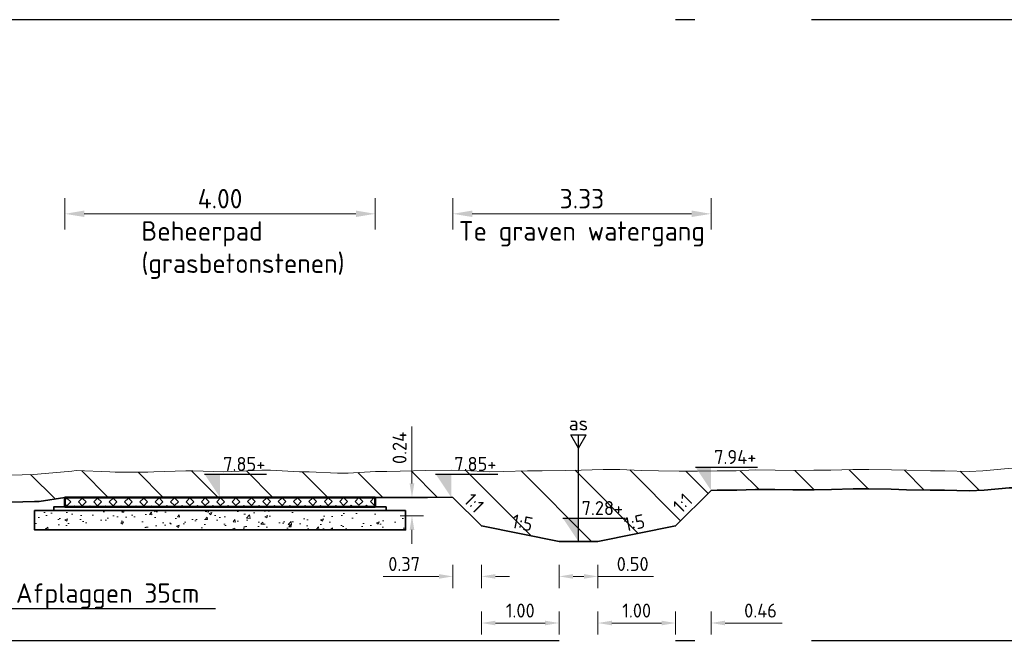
# Model space of a CAD drawing. Header units: metres. Extents: x 199581 to 207779, y 462378 to 466293.
# Tile 70 of 134: x 207310.96 to 207323.65, y 465989.58 to 465997.59. Entities that reach past the tile are written whole.
import ezdxf
from ezdxf import colors
from ezdxf.entities.mleader import LeaderData, LeaderLine
from ezdxf.enums import TextEntityAlignment as Align
from ezdxf.math import Vec2, Vec3

# ---------------------------------------------------------------- set-up
doc = ezdxf.new("R2010")
doc.units = ezdxf.units.M
doc.linetypes.add('AL-NAP_LIJN', pattern=[15.25, 12, -1.5, 0.25, -1.5])
doc.layers.get('0').update_dxf_attribs({"lineweight": 25})
for name, color, linetype, lineweight in [('B-WE-GR-MAAIVELD-G-GRIJS', 253, 'GW-MAAIVELD', 13), ('N-WA-VH-VERHARDING_FUNDERING-AD', 252, 'Continuous', 18), ('N-WA-VH-VERHARDING_FUNDERING_GRANULAAT_MENG-GD', 251, 'Continuous', 35), ('N-WA-VH-VERHARDING_FUNDERING_ZAND-GD', 251, 'Continuous', 35), ('N-WE-AM-AS-SD', 10, 'Continuous', 25), ('N-WE-GW-MAAIVELD-GD', 90, 'GW-MAAIVELD', 35), ('N-WE-GW-ONTGRAVING-WERK-AD', 253, 'Continuous', 18), ('N-WE-VH-VERHARDING_GRASBETONSTEEN-GD', 7, 'Continuous', 50), ('X-XX-AL-M', 7, 'Continuous', 18), ('X-XX-AL-NAP-GD', 253, 'AL-NAP_LIJN', 25), ('X-XX-AL-PEILMAAT-SD', 7, 'Continuous', 25), ('X-XX-AL-REFERENTIE-T25', 7, 'Continuous', 25), ('X-XX-AL-T18', 10, 'Continuous', 18)]:
    doc.layers.add(name, color=color, linetype=linetype, lineweight=lineweight)
doc.layers.add('N-WE-VH-VERHARDING_GRASBETONSTEEN-AD', color=72, linetype='Continuous', lineweight=18, transparency=0.3)
doc.styles.add('NLCS-ISO', font='NLCS-ISO.ttf')
doc.styles.add('NLCS-ISO-M100-T18', font='NLCS-ISO.ttf', dxfattribs={"height": 0.18})
doc.styles.add('NLCS-ISO-M100-T25', font='NLCS-ISO.ttf', dxfattribs={"height": 0.25})
doc.styles.add('NLCS-ISO-M50-T18', font='isocpeur.ttf', dxfattribs={"height": 0.09})
doc.linetypes.add('GW-MAAIVELD', pattern='A,12,[40,NLCS.SHX,S=1,R=0,X=0,Y=-0.5],12', length=24)
doc.dimstyles.new('NLCS-M100-T18-PIJL_L2_H1', dxfattribs={"dimscale": 0.1, "dimtxt": 2.5, "dimasz": 1.8, "dimexe": 2, "dimexo": 2, "dimgap": 0.7, "dimtad": 1, "dimzin": 0, "dimdsep": 46, "dimtxsty": 'NLCS-ISO-M100-T18', "dimcen": 0, "dimdle": 2, "dimclrd": 256, "dimclre": 256, "dimclrt": 10, "dimadec": 1, "dimazin": 0, "dimtfac": 1, "dimtdec": 3, "dimtofl": 0, "dimtmove": 0, "dimatfit": 3, "dimfxl": 2, "dimfxlon": 1, "dimtfillclr": 256, "dimtolj": 1, "dimtzin": 0, "dimlwd": -1, "dimlwe": -1, "dimarcsym": 0})
doc.dimstyles.new('NLCS-M100-T25-PIJL_L2_H1', dxfattribs={"dimscale": 0.1, "dimtxt": 2.5, "dimasz": 2.5, "dimexe": 2, "dimexo": 2, "dimgap": 0.7, "dimtad": 1, "dimzin": 0, "dimdsep": 46, "dimtxsty": 'NLCS-ISO-M100-T25', "dimcen": 0, "dimdle": 2, "dimclrd": 256, "dimclre": 256, "dimclrt": 256, "dimadec": 1, "dimazin": 0, "dimtfac": 1, "dimtdec": 3, "dimtofl": 0, "dimtmove": 0, "dimatfit": 3, "dimfxl": 2, "dimfxlon": 1, "dimtfillclr": 256, "dimtolj": 1, "dimtzin": 0, "dimlwd": -1, "dimlwe": -1, "dimarcsym": 0})

# ---------------------------------------------------------------- blocks, each defined once
blk = doc.blocks.new('SAM-AS-D')
for p, q in [((0, 3), (-0.25, 3.433)), ((0.25, 3.433), (-0.25, 3.433)), ((0, 0), (0, 3.433)), ((0, 3), (0.25, 3.433))]:
    blk.add_line(p, q)
blk = doc.blocks.new('SAL-PEILMAAT_INFRACAD_H01-SOD')
blk.add_line((-2, 3), (6, 3))
blk.add_solid([(-2, 3), (0, 3), (0, 0)])
at = {"style": 'NLCS-ISO'}
blk.add_attdef('...', (0.4, 3.4), '', height=1.8, dxfattribs=at)
blk = doc.blocks.new('*D152')
at = {"layer": 'X-XX-AL-M', "transparency": 16777216}
for p, q in [((207317.911, 465990.57), (207317.911, 465990.27)), ((207318.411, 465990.57), (207318.411, 465990.27)), ((207318.091, 465990.42), (207318.231, 465990.42)), ((207318.411, 465990.42), (207319.127, 465990.42))]:
    blk.add_line(p, q, dxfattribs=at)
for points in [[(207318.091, 465990.45), (207318.091, 465990.39), (207317.911, 465990.42)], [(207318.231, 465990.45), (207318.231, 465990.39), (207318.411, 465990.42)]]:
    blk.add_solid(points, dxfattribs=at)
at = {"layer": 'X-XX-AL-M', "transparency": 16777216, "insert": (207318.859, 465990.58), "char_height": 0.18, "attachment_point": 5, "style": 'NLCS-ISO-M100-T18'}
blk.add_mtext('\\A1;0.50', dxfattribs=at)
blk = doc.blocks.new('*D154')
at = {"layer": 'X-XX-AL-M', "transparency": 16777216}
for p, q in [((207316.911, 465989.97), (207316.911, 465989.67)), ((207317.911, 465989.97), (207317.911, 465989.67)), ((207317.731, 465989.82), (207317.091, 465989.82))]:
    blk.add_line(p, q, dxfattribs=at)
for points in [[(207317.091, 465989.85), (207317.091, 465989.79), (207316.911, 465989.82)], [(207317.731, 465989.85), (207317.731, 465989.79), (207317.911, 465989.82)]]:
    blk.add_solid(points, dxfattribs=at)
at = {"layer": 'X-XX-AL-M', "transparency": 16777216, "insert": (207317.411, 465989.98), "char_height": 0.18, "attachment_point": 5, "style": 'NLCS-ISO-M100-T18'}
blk.add_mtext('\\A1;1.00', dxfattribs=at)
blk = doc.blocks.new('*D153')
at = {"layer": 'X-XX-AL-M', "transparency": 16777216}
for p, q in [((207318.411, 465989.97), (207318.411, 465989.67)), ((207319.411, 465989.97), (207319.411, 465989.67)), ((207318.591, 465989.82), (207319.231, 465989.82))]:
    blk.add_line(p, q, dxfattribs=at)
for points in [[(207318.591, 465989.85), (207318.591, 465989.79), (207318.411, 465989.82)], [(207319.231, 465989.85), (207319.231, 465989.79), (207319.411, 465989.82)]]:
    blk.add_solid(points, dxfattribs=at)
at = {"layer": 'X-XX-AL-M', "transparency": 16777216, "insert": (207318.911, 465989.98), "char_height": 0.18, "attachment_point": 5, "style": 'NLCS-ISO-M100-T18'}
blk.add_mtext('\\A1;1.00', dxfattribs=at)
blk = doc.blocks.new('*D155')
at = {"layer": 'X-XX-AL-M', "transparency": 16777216}
for p, q in [((207316.543, 465990.57), (207316.543, 465990.27)), ((207316.911, 465990.57), (207316.911, 465990.27)), ((207316.363, 465990.42), (207315.647, 465990.42)), ((207317.091, 465990.42), (207317.271, 465990.42))]:
    blk.add_line(p, q, dxfattribs=at)
for points in [[(207316.363, 465990.45), (207316.363, 465990.39), (207316.543, 465990.42)], [(207317.091, 465990.45), (207317.091, 465990.39), (207316.911, 465990.42)]]:
    blk.add_solid(points, dxfattribs=at)
at = {"layer": 'X-XX-AL-M', "transparency": 16777216, "insert": (207315.915, 465990.58), "char_height": 0.18, "attachment_point": 5, "style": 'NLCS-ISO-M100-T18'}
blk.add_mtext('\\A1;0.37', dxfattribs=at)
blk = doc.blocks.new('*D156')
at = {"layer": 'X-XX-AL-M', "transparency": 16777216}
for p, q in [((207319.411, 465989.97), (207319.411, 465989.67)), ((207319.869, 465989.97), (207319.869, 465989.67)), ((207319.231, 465989.82), (207319.051, 465989.82)), ((207320.049, 465989.82), (207320.783, 465989.82))]:
    blk.add_line(p, q, dxfattribs=at)
for points in [[(207319.231, 465989.85), (207319.231, 465989.79), (207319.411, 465989.82)], [(207320.049, 465989.85), (207320.049, 465989.79), (207319.869, 465989.82)]]:
    blk.add_solid(points, dxfattribs=at)
at = {"layer": 'X-XX-AL-M', "transparency": 16777216, "insert": (207320.506, 465989.98), "char_height": 0.18, "attachment_point": 5, "style": 'NLCS-ISO-M100-T18'}
blk.add_mtext('\\A1;0.46', dxfattribs=at)
blk = doc.blocks.new('*D211')
at = {"layer": 'X-XX-AL-M', "transparency": 16777216}
for p, q in [((207316.543, 465994.89), (207316.543, 465995.29)), ((207319.869, 465994.89), (207319.869, 465995.29)), ((207316.793, 465995.09), (207319.619, 465995.09))]:
    blk.add_line(p, q, dxfattribs=at)
for points in [[(207316.793, 465995.132), (207316.793, 465995.049), (207316.543, 465995.09)], [(207319.619, 465995.132), (207319.619, 465995.049), (207319.869, 465995.09)]]:
    blk.add_solid(points, dxfattribs=at)
at = {"layer": 'X-XX-AL-M', "transparency": 16777216, "insert": (207318.206, 465995.285), "char_height": 0.25, "attachment_point": 5, "style": 'NLCS-ISO-M100-T25'}
blk.add_mtext('\\A1;3.33', dxfattribs=at)
blk = doc.blocks.new('*D233')
at = {"layer": 'X-XX-AL-M', "transparency": 16777216}
for p, q in [((207316.016, 465991.618), (207316.016, 465992.352)), ((207315.866, 465991.438), (207316.166, 465991.438)), ((207316.166, 465991.2), (207315.866, 465991.2)), ((207316.016, 465991.02), (207316.016, 465990.84))]:
    blk.add_line(p, q, dxfattribs=at)
for points in [[(207315.986, 465991.618), (207316.046, 465991.618), (207316.016, 465991.438)], [(207315.986, 465991.02), (207316.046, 465991.02), (207316.016, 465991.2)]]:
    blk.add_solid(points, dxfattribs=at)
at = {"layer": 'X-XX-AL-M', "transparency": 16777216, "insert": (207315.856, 465992.075), "char_height": 0.18, "attachment_point": 5, "rotation": 90, "style": 'NLCS-ISO-M100-T18'}
blk.add_mtext('\\A1;0.24', dxfattribs=at)
blk = doc.blocks.new('*D262')
at = {"layer": 'X-XX-AL-M', "transparency": 16777216}
for p, q in [((207311.545, 465994.89), (207311.545, 465995.29)), ((207315.543, 465994.89), (207315.543, 465995.29)), ((207311.795, 465995.09), (207315.293, 465995.09))]:
    blk.add_line(p, q, dxfattribs=at)
for points in [[(207311.795, 465995.132), (207311.795, 465995.049), (207311.545, 465995.09)], [(207315.293, 465995.132), (207315.293, 465995.049), (207315.543, 465995.09)]]:
    blk.add_solid(points, dxfattribs=at)
at = {"layer": 'X-XX-AL-M', "transparency": 16777216, "insert": (207313.544, 465995.285), "char_height": 0.25, "attachment_point": 5, "style": 'NLCS-ISO-M100-T25'}
blk.add_mtext('\\A1;4.00', dxfattribs=at)

msp = doc.modelspace()

# ---------------------------------------------------------------- hatches: boundary and pattern name
at = {"layer": 'N-WA-VH-VERHARDING_FUNDERING-AD'}
h = msp.add_hatch(dxfattribs=at)
h.set_pattern_fill('AVH-FUNDERING_GRANULAAT_MENG_01', color=256, scale=0.05, pattern_type=2)
h.set_pattern_definition([(50, (207313.35184, 465991.15422), (0.35863, -0.031376), [0.0375, -0.4125]), (355, (207313.35184, 465991.1542), (-0.069376, 0.376096), [0.03, -0.33]), (100.451, (207313.38173, 465991.1516), (0.289255, 0.34472), [0.03187, -0.35057]), (46.184, (207313.35184, 465991.2542), (0.53362, -0.08276), [0.05625, -0.61875]), (96.636, (207313.3963, 465991.2473), (0.46733, 0.48706), [0.047805, -0.52586]), (351.184, (207313.35184, 465991.2542), (0.46733, 0.48706), [0.045, -0.495]), (21, (207313.40184, 465991.22922), (0.298454, -0.20131), [0.0375, -0.4125]), (326, (207313.40184, 465991.2292), (0.12166, 0.362575), [0.03, -0.33]), (71.451, (207313.4267, 465991.21244), (0.42011, 0.161265), [0.03187, -0.35057]), (37.5, (207313.35184, 465991.15422), (0.00608, 0.166447), [0, -0.326, 0, -0.335, 0, -0.33125]), (7.5, (207313.35184, 465991.15422), (0.131535, 0.197206), [0, -0.191, 0, -0.3185, 0, -0.12625]), (327.5, (207313.24034, 465991.15422), (0.266911, -0.0112774), [0, -0.125, 0, -0.39, 0, -0.5175]), (317.5, (207313.19034, 465991.15422), (0.291593, 0.050052), [0, -0.1625, 0, -0.259, 0, -0.3675])])
h.paths.add_polyline_path([(207311.154, 465991.268), (207311.154, 465991.018), (207315.934, 465991.018), (207315.934, 465991.268)])
at = {"layer": 'N-WE-GW-ONTGRAVING-WERK-AD'}
h = msp.add_hatch(dxfattribs=at)
h.set_pattern_fill('AGW-WERK_ONTGRAVEN-SO', color=256, scale=0.1, pattern_type=2)
h.set_pattern_definition([(135, (0, 0), (-0.3535533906, -0.3535533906), [])])
h.paths.add_polyline_path([(207319.869, 465991.528), (207319.949, 465991.529), (207320.2, 465991.529), (207320.442, 465991.541), (207320.691, 465991.539), (207320.924, 465991.535), (207321.196, 465991.537), (207321.419, 465991.538), (207321.699, 465991.546), (207321.903, 465991.548), (207322.189, 465991.543), (207322.386, 465991.537), (207322.693, 465991.531), (207322.878, 465991.532), (207323.195, 465991.523), (207323.386, 465991.529), (207323.71, 465991.559), (207323.857, 465991.563), (207324.189, 465991.547), (207324.356, 465991.546), (207324.709, 465991.568), (207324.842, 465991.574), (207325.184, 465991.569), (207325.313, 465991.559), (207325.691, 465991.547), (207325.809, 465991.547), (207326.183, 465991.529), (207326.299, 465991.522), (207326.702, 465991.527), (207326.798, 465991.531), (207327.194, 465991.532), (207327.277, 465991.53), (207327.692, 465991.521), (207327.779, 465991.52), (207328.21, 465991.551), (207328.267, 465991.553), (207328.698, 465991.561), (207328.74, 465991.561), (207329.191, 465991.528), (207329.665, 465991.542), (207329.693, 465991.541), (207329.728, 465991.541), (207330.207, 465991.545), (207330.701, 465991.541), (207330.71, 465991.541), (207331.081, 465991.54), (207331.195, 465991.54), (207331.201, 465991.54), (207331.692, 465991.553), (207331.703, 465991.554), (207332.166, 465991.555), (207332.188, 465991.554), (207332.663, 465991.545), (207332.703, 465991.546), (207333.161, 465991.552), (207333.161, 465991.802), (207333.15, 465991.802), (207332.697, 465991.796), (207332.661, 465991.795), (207332.197, 465991.804), (207332.172, 465991.805), (207331.697, 465991.804), (207331.683, 465991.803), (207331.197, 465991.79), (207331.082, 465991.79), (207330.705, 465991.791), (207330.697, 465991.791), (207330.216, 465991.795), (207330.197, 465991.795), (207329.709, 465991.791), (207329.664, 465991.792), (207329.196, 465991.779), (207328.749, 465991.811), (207328.696, 465991.811), (207328.26, 465991.803), (207328.196, 465991.801), (207327.771, 465991.77), (207327.696, 465991.771), (207327.282, 465991.78), (207327.196, 465991.782), (207326.793, 465991.781), (207326.696, 465991.777), (207326.304, 465991.772), (207326.196, 465991.779), (207325.815, 465991.797), (207325.696, 465991.797), (207325.326, 465991.809), (207325.195, 465991.819), (207324.837, 465991.824), (207324.695, 465991.817), (207324.348, 465991.796), (207324.195, 465991.797), (207323.859, 465991.813), (207323.695, 465991.809), (207323.37, 465991.778), (207323.195, 465991.773), (207322.881, 465991.782), (207322.695, 465991.781), (207322.392, 465991.787), (207322.195, 465991.793), (207321.903, 465991.798), (207321.695, 465991.796), (207321.414, 465991.788), (207321.194, 465991.787), (207320.925, 465991.785), (207320.694, 465991.789), (207320.436, 465991.791), (207320.194, 465991.779), (207319.947, 465991.779), (207319.694, 465991.775), (207319.458, 465991.776), (207319.194, 465991.781), (207318.97, 465991.785), (207318.694, 465991.797), (207318.481, 465991.796), (207318.194, 465991.789), (207317.992, 465991.783), (207317.693, 465991.781), (207317.503, 465991.781), (207317.193, 465991.771), (207317.014, 465991.768), (207316.693, 465991.784), (207316.525, 465991.789), (207316.193, 465991.786), (207316.036, 465991.78), (207315.693, 465991.772), (207315.547, 465991.773), (207315.193, 465991.75), (207315.058, 465991.749), (207314.693, 465991.767), (207314.569, 465991.769), (207314.193, 465991.787), (207314.08, 465991.788), (207313.692, 465991.77), (207313.591, 465991.767), (207313.192, 465991.779), (207313.102, 465991.778), (207312.692, 465991.765), (207312.613, 465991.762), (207312.192, 465991.763), (207312.124, 465991.767), (207311.692, 465991.783), (207311.635, 465991.776), (207311.192, 465991.735), (207311.146, 465991.733), (207310.692, 465991.721), (207310.657, 465991.72), (207310.192, 465991.695), (207310.168, 465991.692), (207309.691, 465991.636), (207309.679, 465991.634), (207309.19, 465991.58), (207307.399, 465991.461), (207306.971, 465991.237), (207309.221, 465991.232), (207309.72, 465991.286), (207309.734, 465991.288), (207310.216, 465991.345), (207310.228, 465991.347), (207310.67, 465991.37), (207310.701, 465991.371), (207311.155, 465991.384), (207311.212, 465991.385), (207311.545, 465991.438), (207315.543, 465991.438), (207315.704, 465991.438), (207316.046, 465991.438), (207316.216, 465991.438), (207316.542, 465991.439), (207316.911, 465991.07), (207317.911, 465990.87), (207318.411, 465990.87), (207319.411, 465991.07)])
at = {"layer": 'N-WE-VH-VERHARDING_GRASBETONSTEEN-AD'}
h = msp.add_hatch(dxfattribs=at)
h.set_pattern_fill('AVH-GRASBETONSTEEN_02', color=256, scale=0.1, angle=0.1022, pattern_type=2)
h.set_pattern_definition([(45.102249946, (-5837.90825, 3270.43148), (-0.099171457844, 0.09881812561), [0.07, -0.07]), (135.102249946, (-5837.90825, 3270.43148), (-0.09881812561, -0.099171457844), [0.07, -0.07]), (45.102249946, (-5837.95784, 3270.48089), (-0.099171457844, 0.09881812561), [0.07, -0.07]), (135.102249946, (-5837.85884, 3270.48107), (-0.09881812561, -0.099171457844), [0.07, -0.07])])
h.paths.add_polyline_path([(207315.543, 465991.438), (207315.543, 465991.318), (207311.545, 465991.318), (207311.545, 465991.438)])

# ---------------------------------------------------------------- linework, layer by layer
at = {"layer": 'B-WE-GR-MAAIVELD-G-GRIJS', "flags": 128}
msp.add_lwpolyline([(207298.161, 465991.873), (207298.188, 465991.869), (207298.432, 465991.883), (207298.689, 465991.888), (207298.921, 465991.882), (207299.189, 465991.872), (207299.41, 465991.856), (207299.689, 465991.859), (207299.899, 465991.817), (207300.189, 465991.733), (207300.388, 465991.695), (207300.689, 465991.662), (207300.877, 465991.626), (207301.189, 465991.568), (207301.366, 465991.516), (207301.689, 465991.396), (207301.855, 465991.281), (207302.275, 465991.048), (207302.634, 465990.441), (207303.112, 465990.354), (207303.334, 465990.291), (207305.839, 465990.317), (207306.274, 465990.515), (207306.598, 465991.042), (207307.399, 465991.461), (207309.19, 465991.58), (207309.679, 465991.634), (207309.691, 465991.636), (207310.168, 465991.692), (207310.192, 465991.695), (207310.657, 465991.72), (207310.692, 465991.721), (207311.146, 465991.733), (207311.192, 465991.735), (207311.635, 465991.776), (207311.692, 465991.783), (207312.124, 465991.767), (207312.192, 465991.763), (207312.613, 465991.762), (207312.692, 465991.765), (207313.102, 465991.778), (207313.192, 465991.779), (207313.591, 465991.767), (207313.692, 465991.77), (207314.08, 465991.788), (207314.193, 465991.787), (207314.569, 465991.769), (207314.693, 465991.767), (207315.058, 465991.749), (207315.193, 465991.75), (207315.547, 465991.773), (207315.693, 465991.772), (207316.036, 465991.78), (207316.193, 465991.786), (207316.525, 465991.789), (207316.693, 465991.784), (207317.014, 465991.768), (207317.193, 465991.771), (207317.503, 465991.781), (207317.693, 465991.781), (207317.992, 465991.783), (207318.194, 465991.789), (207318.481, 465991.796), (207318.694, 465991.797), (207318.97, 465991.785), (207319.194, 465991.781), (207319.458, 465991.776), (207319.694, 465991.775), (207319.947, 465991.779), (207320.194, 465991.779), (207320.436, 465991.791), (207320.694, 465991.789), (207320.925, 465991.785), (207321.194, 465991.787), (207321.414, 465991.788), (207321.695, 465991.796), (207321.903, 465991.798), (207322.195, 465991.793), (207322.392, 465991.787), (207322.695, 465991.781), (207322.881, 465991.782), (207323.195, 465991.773), (207323.37, 465991.778), (207323.695, 465991.809), (207323.859, 465991.813), (207324.195, 465991.797), (207324.348, 465991.796), (207324.695, 465991.817), (207324.837, 465991.824), (207325.195, 465991.819), (207325.326, 465991.809), (207325.696, 465991.797), (207325.815, 465991.797), (207326.196, 465991.779), (207326.304, 465991.772), (207326.696, 465991.777), (207326.793, 465991.781), (207327.196, 465991.782), (207327.282, 465991.78), (207327.696, 465991.771), (207327.771, 465991.77), (207328.196, 465991.801), (207328.26, 465991.803), (207328.696, 465991.811), (207328.749, 465991.811), (207329.196, 465991.779), (207329.664, 465991.792), (207329.697, 465991.791), (207329.727, 465991.791), (207330.197, 465991.795), (207330.216, 465991.795), (207330.697, 465991.791), (207330.705, 465991.791), (207331.082, 465991.79), (207331.194, 465991.79), (207331.197, 465991.79), (207331.683, 465991.803), (207331.697, 465991.804), (207332.172, 465991.805), (207332.197, 465991.804), (207332.661, 465991.795), (207332.697, 465991.796), (207333.15, 465991.802), (207333.161, 465991.802)], dxfattribs=at)
at = {"layer": 'N-WA-VH-VERHARDING_FUNDERING_GRANULAAT_MENG-GD', "flags": 128}
msp.add_lwpolyline([(207315.934, 465991.268), (207315.934, 465991.018), (207311.154, 465991.018), (207311.154, 465991.268)], close=True, dxfattribs=at)
at = {"layer": 'N-WA-VH-VERHARDING_FUNDERING_ZAND-GD', "flags": 128}
msp.add_lwpolyline([(207315.684, 465991.318), (207315.684, 465991.268), (207311.404, 465991.268), (207311.404, 465991.318)], close=True, dxfattribs=at)
at = {"layer": 'N-WE-GW-MAAIVELD-GD', "flags": 128}
for points in [[(207298.111, 465991.526), (207298.174, 465991.517), (207298.445, 465991.534), (207298.687, 465991.538), (207298.909, 465991.532), (207299.17, 465991.522), (207299.399, 465991.506), (207299.656, 465991.508), (207299.816, 465991.477), (207300.107, 465991.393), (207300.335, 465991.349), (207300.637, 465991.316), (207300.812, 465991.282), (207301.107, 465991.253), (207309.221, 465991.232), (207309.72, 465991.286), (207309.734, 465991.288), (207310.216, 465991.345), (207310.228, 465991.347), (207310.67, 465991.37), (207310.701, 465991.371), (207311.155, 465991.384), (207311.212, 465991.385), (207311.545, 465991.438), (207311.707, 465991.438), (207312.106, 465991.438), (207312.181, 465991.438), (207312.617, 465991.438), (207312.703, 465991.438), (207313.109, 465991.438), (207313.188, 465991.438), (207313.589, 465991.438), (207313.704, 465991.438), (207314.086, 465991.438), (207314.182, 465991.438), (207314.557, 465991.438), (207314.681, 465991.438), (207315.05, 465991.438), (207315.205, 465991.438), (207315.543, 465991.438), (207315.704, 465991.438), (207316.046, 465991.438), (207316.216, 465991.438), (207316.521, 465991.439), (207316.543, 465991.438)], [(207316.543, 465991.438), (207316.911, 465991.07), (207317.911, 465990.87), (207318.411, 465990.87), (207319.411, 465991.07), (207319.869, 465991.528)], [(207319.869, 465991.528), (207319.949, 465991.529), (207320.2, 465991.529), (207320.442, 465991.541), (207320.691, 465991.539), (207320.924, 465991.535), (207321.196, 465991.537), (207321.419, 465991.538), (207321.699, 465991.546), (207321.903, 465991.548), (207322.189, 465991.543), (207322.386, 465991.537), (207322.693, 465991.531), (207322.878, 465991.532), (207323.195, 465991.523), (207323.386, 465991.529), (207323.71, 465991.559), (207323.857, 465991.563), (207324.189, 465991.547), (207324.356, 465991.546), (207324.709, 465991.568), (207324.842, 465991.574), (207325.184, 465991.569), (207325.313, 465991.559), (207325.691, 465991.547), (207325.809, 465991.547), (207326.183, 465991.529), (207326.299, 465991.522), (207326.702, 465991.527), (207326.798, 465991.531), (207327.194, 465991.532), (207327.277, 465991.53), (207327.692, 465991.521), (207327.779, 465991.52), (207328.21, 465991.551), (207328.267, 465991.553), (207328.698, 465991.561), (207328.74, 465991.561), (207329.191, 465991.528), (207329.665, 465991.542), (207329.693, 465991.541), (207329.728, 465991.541), (207330.198, 465991.545), (207330.215, 465991.545), (207330.701, 465991.541), (207330.71, 465991.541), (207331.081, 465991.54), (207331.195, 465991.54), (207331.201, 465991.54), (207331.692, 465991.553), (207331.703, 465991.554), (207332.166, 465991.555), (207332.188, 465991.554), (207332.663, 465991.545), (207332.703, 465991.546), (207333.149, 465991.552), (207333.161, 465991.552)]]:
    msp.add_lwpolyline(points, dxfattribs=at)
at = {"layer": 'N-WE-VH-VERHARDING_GRASBETONSTEEN-GD'}
msp.add_lwpolyline([(207315.543, 465991.438), (207315.543, 465991.318), (207311.545, 465991.318), (207311.545, 465991.438)], close=True, dxfattribs=at)
at = {"layer": 'X-XX-AL-NAP-GD', "flags": 128}
for points in [[(207333.161, 465997.59), (207298.161, 465997.59)], [(207333.161, 465989.59), (207298.161, 465989.59)]]:
    msp.add_lwpolyline(points, dxfattribs=at)

# ---------------------------------------------------------------- block references
at = {"layer": 'N-WE-AM-AS-SD', "xscale": -0.4, "yscale": 0.4, "zscale": 2}
msp.add_blockref('SAM-AS-D', (207318.161, 465990.87), dxfattribs=at)
at = {"layer": 'X-XX-AL-PEILMAAT-SD', "xscale": 0.1, "yscale": 0.1, "zscale": 0.1}
for p, values in [((207319.869, 465991.528), {'...': '7.94+'}), ((207313.544, 465991.438), {'...': '7.85+'}), ((207316.521, 465991.439), {'...': '7.85+'}), ((207318.161, 465990.87), {'...': '7.28+'})]:
    msp.add_blockref('SAL-PEILMAAT_INFRACAD_H01-SOD', p, dxfattribs=at).add_auto_attribs(values)

# ---------------------------------------------------------------- texts
at = {"layer": 'X-XX-AL-REFERENTIE-T25', "char_height": 0.25, "attachment_point": 1, "style": 'NLCS-ISO-M100-T25'}
for s, width, insert in [('Beheerpad\\P(grasbetonstenen)', 0.97587, (207312.531, 465994.995)), ('Te graven watergang', 3.80398, (207316.621, 465994.995))]:
    msp.add_mtext_dynamic_manual_height_columns(s, width=width, gutter_width=1.25, heights=[0], dxfattribs=dict(at, insert=insert))
at = {"layer": 'X-XX-AL-T18', "style": 'NLCS-ISO-M50-T18'}
msp.add_text('as', height=0.18, dxfattribs=at).set_placement((207318.161, 465992.247), align=Align.BOTTOM_CENTER)
at = {"layer": 'X-XX-AL-T18', "style": 'NLCS-ISO-M100-T18'}
for s, rotation, p in [('1:1', 315, (207316.715, 465991.266)), ('1:1', 45, (207319.604, 465991.263)), ('1:5', 348.6901, (207317.411, 465990.97)), ('1:5', 11.3099, (207318.911, 465990.97))]:
    msp.add_text(s, height=0.18, rotation=rotation, dxfattribs=at).set_placement(p, align=Align.BOTTOM_CENTER)

# ---------------------------------------------------------------- dimensions: what is measured, and where the dimension line sits
at = {"layer": 'X-XX-AL-M'}
for base, p1, p2, picture, middle in [((207315.543, 465995.09), (207311.545, 465991.438), (207315.543, 465991.438), '*D262', (207313.544, 465995.285)), ((207319.869, 465995.09), (207316.543, 465991.438), (207319.869, 465991.528), '*D211', (207318.206, 465995.285))]:
    dim = msp.add_linear_dim(base=base, p1=p1, p2=p2, dimstyle='NLCS-M100-T25-PIJL_L2_H1', dxfattribs=at)
    dim.commit()
    dim.dimension.update_dxf_attribs({"geometry": picture, "text_midpoint": middle})
dim = msp.add_linear_dim(base=(207316.016, 465991.438), p1=(207317.911, 465991.2), p2=(207315.543, 465991.438), angle=90, dimstyle='NLCS-M100-T18-PIJL_L2_H1', override={"dimexe": 1.5, "dimexo": 1.5, "dimclrt": 256, "dimfxl": 1.5}, dxfattribs=at)
dim.commit()
dim.dimension.update_dxf_attribs({"geometry": '*D233', "text_midpoint": (207315.856, 465992.075)})
for base, p1, p2, picture, middle in [((207319.869, 465989.82), (207319.411, 465991.07), (207319.869, 465991.528), '*D156', (207320.506, 465989.98)), ((207316.543, 465990.42), (207316.911, 465991.07), (207316.543, 465991.438), '*D155', (207315.915, 465990.58)), ((207316.911, 465989.82), (207317.911, 465990.87), (207316.911, 465991.07), '*D154', (207317.411, 465989.98)), ((207319.411, 465989.82), (207318.411, 465990.87), (207319.411, 465991.07), '*D153', (207318.911, 465989.98)), ((207318.411, 465990.42), (207317.911, 465990.87), (207318.411, 465990.87), '*D152', (207318.859, 465990.58))]:
    dim = msp.add_linear_dim(base=base, p1=p1, p2=p2, dimstyle='NLCS-M100-T18-PIJL_L2_H1', override={"dimexe": 1.5, "dimexo": 1.5, "dimclrt": 256, "dimfxl": 1.5}, dxfattribs=at)
    dim.commit()
    dim.dimension.update_dxf_attribs({"geometry": picture, "text_midpoint": middle})

# ---------------------------------------------------------------- leaders
at = {"layer": 'X-XX-AL-REFERENTIE-T25'}
ml = msp.add_multileader_mtext('Standard', dxfattribs=at)
ml.set_content('Afplaggen 35cm', color=256, style='NLCS-ISO-M100-T25')
ml.set_leader_properties(color=256, linetype='ByLayer', lineweight=-1)
ml.build(insert=Vec2(0, 0))
ml.multileader.update_dxf_attribs({"text_left_attachment_type": 5, "text_right_attachment_type": 5, "dogleg_length": 0.25, "arrow_head_size": 0.25})
ctx = ml.context
ctx.base_point, ctx.char_height, ctx.arrow_head_size, ctx.landing_gap_size, ctx.plane_origin = Vec3(207310.824, 465990.005), 0.25, 0.25, 0.09, Vec3(207309.718, 465991.423)
ctx.left_attachment, ctx.right_attachment = 5, 5
notes = []
notes.append((ctx, [(1, (1, 1, 0), (207310.574, 465990.005), (1, 0), 0.25, [(0, [(207309.718, 465991.423)], 0, [])])]))
ctx.mtext.insert, ctx.mtext.flow_direction = Vec3(207310.914, 465990.33), 5
for ctx, leaders in notes:
    for number, flags, end, landing, length, lines in leaders:
        leader = LeaderData()
        leader.index, (leader.has_last_leader_line, leader.has_dogleg_vector, leader.attachment_direction) = number, flags
        leader.last_leader_point, leader.dogleg_vector, leader.dogleg_length = Vec3(end), Vec3(landing), length
        for number, points, colour, breaks in lines:
            line = LeaderLine()
            line.index, line.vertices, line.color, line.breaks = number, Vec3.list(points), colors.encode_raw_color(colour), breaks
            leader.lines.append(line)
        ctx.leaders.append(leader)

doc.saveas('drawing.dxf')
